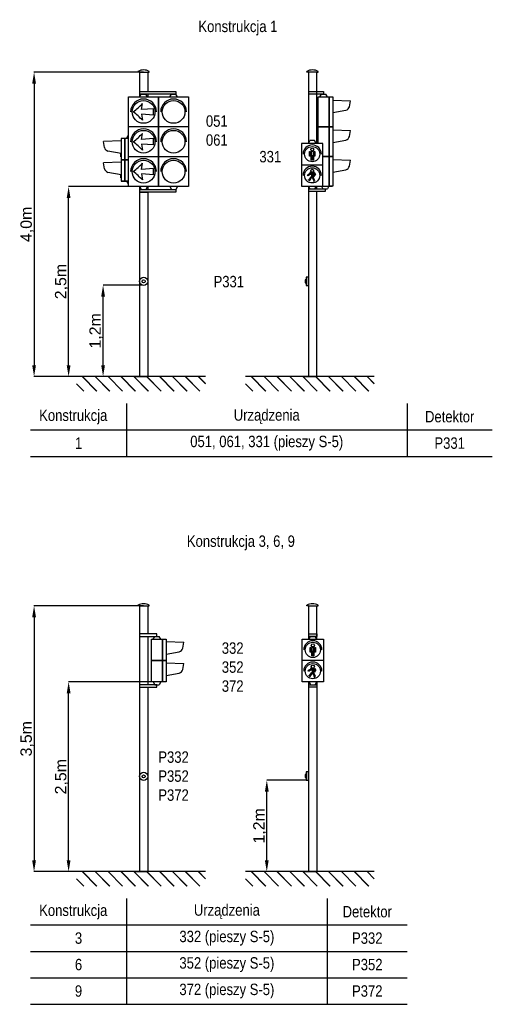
# Model space of a CAD drawing. Header units: millimetres. Extents: x -43299 to 64984, y 17255 to 47065.
# Tile 1 of 5: x -43299 to -37072, y 34100 to 47065. Entities that reach past the tile are written whole.
import ezdxf

# ---------------------------------------------------------------- set-up
doc = ezdxf.new("R2010")
doc.units = ezdxf.units.MM
doc.header["$LTSCALE"] = 1000
for name, color, linetype in [('body', 7, 'Continuous'), ('IR - konstrukcje', 7, 'Continuous'), ('konstrukcje', 7, 'Continuous')]:
    doc.layers.add(name, color=color, linetype=linetype)
doc.styles.get("Standard").update_dxf_attribs({"font": 'arial.ttf'})
doc.dimstyles.new('ISO-25', dxfattribs={"dimtxt": 2.5, "dimasz": 2.5, "dimexe": 1.25, "dimexo": 0.625, "dimtad": 1, "dimtxsty": 'Standard', "dimcen": 2.5, "dimadec": 0, "dimazin": 0, "dimtfac": 1, "dimtmove": 0, "dimatfit": 3, "dimfxl": 1, "dimarcsym": 0})

# ---------------------------------------------------------------- blocks, each defined once
blk = doc.blocks.new('*D280')
at = {"layer": 'Defpoints', "color": 0}
for p in [(-41666, 39347), (-43109, 35847), (-41719, 35847)]:
    blk.add_point(p, dxfattribs=at)
at = {"layer": 'IR - konstrukcje', "color": 0, "lineweight": -2}
for p, q in [((-41667, 39347), (-43111, 39347)), ((-41720, 35847), (-43111, 35847))]:
    blk.add_line(p, q, dxfattribs=at)
at = {"layer": 'IR - konstrukcje', "color": 0, "linetype": 'Continuous', "lineweight": -2}
blk.add_line((-43109, 39197), (-43109, 35997), dxfattribs=at)
at = {"layer": 'IR - konstrukcje', "color": 0}
for points in [[(-43084, 39197), (-43134, 39197), (-43109, 39347)], [(-43134, 35997), (-43084, 35997), (-43109, 35847)]]:
    blk.add_solid(points, dxfattribs=at)
at = {"layer": 'IR - konstrukcje', "color": 0, "insert": (-43200, 37597), "char_height": 150, "attachment_point": 5, "rotation": 90}
blk.add_mtext('3,5m', dxfattribs=at)
blk = doc.blocks.new('*D281')
at = {"layer": 'Defpoints', "color": 0}
for p in [(-42654, 38347), (-41562, 38347), (-41740, 35847)]:
    blk.add_point(p, dxfattribs=at)
at = {"layer": 'IR - konstrukcje', "color": 0, "lineweight": -2}
for p, q in [((-41563, 38347), (-42655, 38347)), ((-41741, 35847), (-42655, 35847))]:
    blk.add_line(p, q, dxfattribs=at)
at = {"layer": 'IR - konstrukcje', "color": 0, "linetype": 'Continuous', "lineweight": -2}
blk.add_line((-42654, 35997), (-42654, 38197), dxfattribs=at)
at = {"layer": 'IR - konstrukcje', "color": 0}
for points in [[(-42629, 38197), (-42679, 38197), (-42654, 38347)], [(-42679, 35997), (-42629, 35997), (-42654, 35847)]]:
    blk.add_solid(points, dxfattribs=at)
at = {"layer": 'IR - konstrukcje', "color": 0, "insert": (-42745, 37097), "char_height": 150, "attachment_point": 5, "rotation": 90}
blk.add_mtext('2,5m', dxfattribs=at)
blk = doc.blocks.new('*D282')
at = {"layer": 'Defpoints', "color": 0}
for p in [(-40043, 37052), (-39529, 37052), (-39128, 35847)]:
    blk.add_point(p, dxfattribs=at)
at = {"layer": 'IR - konstrukcje', "color": 0, "lineweight": -2}
for p, q in [((-39530, 37052), (-40044, 37052)), ((-39129, 35847), (-40044, 35847))]:
    blk.add_line(p, q, dxfattribs=at)
at = {"layer": 'IR - konstrukcje', "color": 0, "linetype": 'Continuous', "lineweight": -2}
blk.add_line((-40043, 35997), (-40043, 36902), dxfattribs=at)
at = {"layer": 'IR - konstrukcje', "color": 0}
for points in [[(-40018, 36902), (-40068, 36902), (-40043, 37052)], [(-40068, 35997), (-40018, 35997), (-40043, 35847)]]:
    blk.add_solid(points, dxfattribs=at)
at = {"layer": 'IR - konstrukcje', "color": 0, "insert": (-40133, 36450), "char_height": 150, "attachment_point": 5, "rotation": 90}
blk.add_mtext('1,2m', dxfattribs=at)
blk = doc.blocks.new('*D295')
at = {"layer": 'Defpoints', "color": 0}
for p in [(-42654, 44868), (-41740, 44868), (-41740, 42366)]:
    blk.add_point(p, dxfattribs=at)
at = {"layer": 'IR - konstrukcje', "color": 0, "lineweight": -2}
for p, q in [((-41741, 44868), (-42655, 44868)), ((-41741, 42366), (-42655, 42366))]:
    blk.add_line(p, q, dxfattribs=at)
at = {"layer": 'IR - konstrukcje', "color": 0, "linetype": 'Continuous', "lineweight": -2}
blk.add_line((-42654, 42516), (-42654, 44718), dxfattribs=at)
at = {"layer": 'IR - konstrukcje', "color": 0}
for points in [[(-42629, 44718), (-42679, 44718), (-42654, 44868)], [(-42679, 42516), (-42629, 42516), (-42654, 42366)]]:
    blk.add_solid(points, dxfattribs=at)
at = {"layer": 'IR - konstrukcje', "color": 0, "insert": (-42745, 43617), "char_height": 150, "attachment_point": 5, "rotation": 90}
blk.add_mtext('2,5m', dxfattribs=at)
blk = doc.blocks.new('*D296')
at = {"layer": 'Defpoints', "color": 0}
for p in [(-41666, 46375), (-43109, 42366), (-41719, 42366)]:
    blk.add_point(p, dxfattribs=at)
at = {"layer": 'konstrukcje', "color": 0, "lineweight": -2}
for p, q in [((-41667, 46375), (-43111, 46375)), ((-41720, 42366), (-43111, 42366))]:
    blk.add_line(p, q, dxfattribs=at)
at = {"layer": 'konstrukcje', "color": 0, "linetype": 'Continuous', "lineweight": -2}
blk.add_line((-43109, 46225), (-43109, 42516), dxfattribs=at)
at = {"layer": 'konstrukcje', "color": 0}
for points in [[(-43084, 46225), (-43134, 46225), (-43109, 46375)], [(-43134, 42516), (-43084, 42516), (-43109, 42366)]]:
    blk.add_solid(points, dxfattribs=at)
at = {"layer": 'konstrukcje', "color": 0, "insert": (-43200, 44370), "char_height": 150, "attachment_point": 5, "rotation": 90}
blk.add_mtext('4,0m', dxfattribs=at)
blk = doc.blocks.new('*D297')
at = {"layer": 'Defpoints', "color": 0}
for p in [(-42200, 43570), (-41686, 43570), (-41286, 42366)]:
    blk.add_point(p, dxfattribs=at)
at = {"layer": 'IR - konstrukcje', "color": 0, "lineweight": -2}
for p, q in [((-41687, 43570), (-42201, 43570)), ((-41286, 42366), (-42201, 42366))]:
    blk.add_line(p, q, dxfattribs=at)
at = {"layer": 'IR - konstrukcje', "color": 0, "linetype": 'Continuous', "lineweight": -2}
blk.add_line((-42200, 42516), (-42200, 43420), dxfattribs=at)
at = {"layer": 'IR - konstrukcje', "color": 0}
for points in [[(-42175, 43420), (-42225, 43420), (-42200, 43570)], [(-42225, 42516), (-42175, 42516), (-42200, 42366)]]:
    blk.add_solid(points, dxfattribs=at)
at = {"layer": 'IR - konstrukcje', "color": 0, "insert": (-42291, 42968), "char_height": 150, "attachment_point": 5, "rotation": 90}
blk.add_mtext('1,2m', dxfattribs=at)

msp = doc.modelspace()

# ---------------------------------------------------------------- hatches: boundary and pattern name
at = {"layer": 'IR - konstrukcje'}
h = msp.add_hatch(dxfattribs=at)
h.set_pattern_fill('JIS_LC_20', color=256, scale=6, style=0)
h.set_pattern_definition([(135, (-20920.17, 41347.9), (84.8528, 84.8528), []), (135, (-20922.57, 41347.9), (84.8528, 84.8528), [])])
h.paths.add_polyline_path([(-42548.124, 42365.501), (-40851.952, 42365.501), (-40851.952, 42175.764), (-42548.124, 42175.764)])
h = msp.add_hatch(dxfattribs=at)
h.set_pattern_fill('JIS_LC_20', color=256, scale=6, style=0)
h.set_pattern_definition([(135, (-18694.74, 41347.9), (84.8528, 84.8528), []), (135, (-18697.14, 41347.9), (84.8528, 84.8528), [])])
h.paths.add_polyline_path([(-40322.695, 42365.501), (-38626.523, 42365.501), (-38626.523, 42175.764), (-40322.695, 42175.764)])
h = msp.add_hatch(dxfattribs=at)
h.set_pattern_fill('JIS_LC_20', color=256, scale=6, style=0)
h.set_pattern_definition([(135, (-20920.17, 34829.82), (84.8528, 84.8528), []), (135, (-20922.57, 34829.82), (84.8528, 84.8528), [])])
h.paths.add_polyline_path([(-42548.124, 35847.427), (-40851.952, 35847.427), (-40851.952, 35657.69), (-42548.124, 35657.69)])
h = msp.add_hatch(dxfattribs=at)
h.set_pattern_fill('JIS_LC_20', color=256, scale=6, style=0)
h.set_pattern_definition([(135, (-18694.74, 34829.82), (84.8528, 84.8528), []), (135, (-18697.14, 34829.82), (84.8528, 84.8528), [])])
h.paths.add_polyline_path([(-40322.695, 35847.427), (-38626.523, 35847.427), (-38626.523, 35657.69), (-40322.695, 35657.69)])

# ---------------------------------------------------------------- linework, layer by layer
at = {"layer": 'body'}
for p, q in [((-41694.678, 45880.972), (-41681.678, 45960.972)), ((-41536.678, 45893.472), (-41694.678, 45880.972)), ((-41536.678, 45808.472), (-41694.678, 45820.972)), ((-41694.678, 45820.972), (-41681.678, 45740.972)), ((-41536.678, 45808.472), (-41536.678, 45893.472)), ((-41694.678, 45487.972), (-41681.678, 45567.972)), ((-41536.678, 45500.472), (-41694.678, 45487.972)), ((-41536.678, 45415.472), (-41694.678, 45427.972)), ((-41694.678, 45427.972), (-41681.678, 45347.972)), ((-41536.678, 45415.472), (-41536.678, 45500.472)), ((-41694.678, 45094.972), (-41681.678, 45174.972)), ((-41536.678, 45107.472), (-41694.678, 45094.972)), ((-41536.678, 45022.472), (-41694.678, 45034.972)), ((-41694.678, 45034.972), (-41681.678, 44954.972)), ((-41536.678, 45022.472), (-41536.678, 45107.472))]:
    msp.add_line(p, q, dxfattribs=at)
for centre, start, end in [((-42546.132, 46783.558), 308.5992582, 316.421636), ((-42546.132, 44918.385), 43.578364, 51.4007418), ((-42546.132, 46390.558), 308.5992582, 316.421636), ((-42546.132, 44525.385), 43.578364, 51.4007418), ((-42546.132, 45997.558), 308.5992582, 316.421636), ((-42546.132, 44132.385), 43.578364, 51.4007418)]:
    msp.add_arc(centre, 1193.285, start, end, dxfattribs=at)
at = {"layer": 'IR - konstrukcje'}
for p, q in [((-41740.038, 46375.283), (-41740.038, 46385.283)), ((-41720.038, 46375.283), (-41740.038, 46375.283)), ((-41720.038, 46375.283), (-41612.038, 46375.283)), ((-41720.038, 46375.283), (-41720.038, 46120.085)), ((-41612.038, 46375.283), (-41612.038, 46120.085)), ((-41612.038, 46375.283), (-41592.038, 46375.283)), ((-41592.038, 46375.283), (-41592.038, 46385.283)), ((-39514.609, 46375.283), (-39514.609, 46385.283)), ((-39494.609, 46375.283), (-39514.609, 46375.283)), ((-39386.609, 46375.283), (-39494.609, 46375.283)), ((-39494.609, 46375.283), (-39494.609, 45814.274)), ((-39386.609, 46375.283), (-39386.609, 46218.034)), ((-39386.609, 46375.283), (-39366.609, 46375.283)), ((-39366.609, 46375.283), (-39366.609, 46385.283)), ((-39386.609, 46218.034), (-39386.609, 45848.584)), ((-41863.178, 46047.472), (-41470.178, 46047.472)), ((-41863.178, 45654.472), (-41863.178, 46047.472)), ((-41720.038, 46117.305), (-41720.038, 46047.472)), ((-41716.767, 46047.472), (-41696.197, 46085.775)), ((-41696.197, 46085.775), (-41637.158, 46085.775)), ((-41616.589, 46047.472), (-41637.158, 46085.775)), ((-41612.038, 46085.775), (-41612.038, 46047.472)), ((-41612.038, 46085.775), (-41612.038, 46047.472)), ((-41470.178, 46047.472), (-41470.178, 45654.472)), ((-41467.711, 46047.472), (-41074.711, 46047.472)), ((-41467.711, 45654.472), (-41467.711, 46047.472)), ((-41321.3, 46047.472), (-41300.73, 46085.775)), ((-41300.73, 46085.775), (-41241.691, 46085.775)), ((-41221.122, 46047.472), (-41241.691, 46085.775)), ((-41074.711, 46047.472), (-41074.711, 45654.472)), ((-39494.609, 46085.775), (-39494.609, 45435.306)), ((-39386.609, 46085.775), (-39386.609, 45435.306)), ((-39366.575, 46047.472), (-39222.33, 46047.472)), ((-39366.575, 45656.75), (-39366.575, 46047.472)), ((-39344.542, 46047.472), (-39323.972, 46085.775)), ((-39323.972, 46085.775), (-39264.933, 46085.775)), ((-39244.364, 46047.472), (-39264.933, 46085.775)), ((-39222.33, 46047.472), (-39222.33, 45656.75)), ((-39222.33, 46047.472), (-39175.213, 46047.472)), ((-39222.33, 45655.883), (-39222.33, 46047.472)), ((-39175.213, 46047.472), (-39175.213, 45655.883)), ((-39175.213, 46006.843), (-38939.811, 45999.082)), ((-38954.131, 45919.643), (-38939.811, 45999.082)), ((-39175.213, 45841.25), (-39000.496, 45872.463)), ((-39169.83, 45842.211), (-39175.213, 45842.211)), ((-39175.213, 45842.211), (-39175.213, 45700.972)), ((-39169.83, 45700.972), (-39169.83, 45842.211)), ((-41470.178, 45654.472), (-41863.178, 45654.472)), ((-41863.178, 45261.472), (-41863.178, 45654.472)), ((-41470.178, 45654.472), (-41470.178, 45261.472)), ((-41074.711, 45654.472), (-41467.711, 45654.472)), ((-41467.711, 45261.472), (-41467.711, 45654.472)), ((-41074.711, 45654.472), (-41074.711, 45261.472)), ((-39222.33, 45656.75), (-39366.575, 45656.75)), ((-39366.575, 45656.75), (-39222.33, 45656.75)), ((-39366.575, 45435.306), (-39366.575, 45656.75)), ((-39175.213, 45655.883), (-39366.575, 45655.883)), ((-39222.33, 45656.75), (-39222.33, 45266.028)), ((-39222.33, 45656.75), (-39175.213, 45656.75)), ((-39222.33, 45265.161), (-39222.33, 45656.75)), ((-39175.213, 45700.972), (-39169.83, 45700.972)), ((-39175.213, 45656.75), (-39175.213, 45265.161)), ((-41891.906, 45500.899), (-41871.337, 45539.203)), ((-41863.178, 45539.203), (-41871.337, 45539.203)), ((-39175.213, 45615.254), (-38939.811, 45607.493)), ((-38954.131, 45528.054), (-38939.811, 45607.493)), ((-41961.057, 45469.656), (-42196.459, 45461.894)), ((-42182.139, 45382.456), (-42196.459, 45461.894)), ((-41913.94, 45500.899), (-41961.057, 45500.899)), ((-41961.057, 45500.899), (-41961.057, 45220.899)), ((-41863.178, 45500.899), (-41913.94, 45500.899)), ((-41913.94, 45500.899), (-41913.94, 45220.899)), ((-41913.94, 45220.899), (-41913.94, 45500.899)), ((-39304.706, 45435.306), (-39584.706, 45435.306)), ((-39584.706, 45435.306), (-39584.706, 45155.306)), ((-39494.795, 45435.306), (-39474.225, 45473.61)), ((-39415.186, 45473.61), (-39474.225, 45473.61)), ((-39394.617, 45435.306), (-39415.186, 45473.61)), ((-39304.706, 45155.306), (-39304.706, 45435.306)), ((-39175.213, 45449.661), (-39000.496, 45480.874)), ((-39169.83, 45450.623), (-39175.213, 45450.623)), ((-39175.213, 45450.623), (-39175.213, 45309.383)), ((-39169.83, 45309.383), (-39169.83, 45450.623)), ((-41961.057, 45304.062), (-42135.774, 45335.275)), ((-41966.44, 45260.899), (-41966.44, 45305.024)), ((-41966.44, 45305.024), (-41961.057, 45305.024)), ((-41961.057, 45260.899), (-41966.44, 45260.899)), ((-41961.057, 45305.024), (-41961.057, 45260.899)), ((-41470.178, 45261.472), (-41863.178, 45261.472)), ((-41863.178, 44868.472), (-41863.178, 45261.472)), ((-41470.178, 45261.472), (-41470.178, 44868.472)), ((-41074.711, 45261.472), (-41467.711, 45261.472)), ((-41467.711, 44868.472), (-41467.711, 45261.472)), ((-41074.711, 45261.472), (-41074.711, 44868.472)), ((-39479.706, 45267.306), (-39479.706, 45328.306)), ((-39479.706, 45328.306), (-39468.706, 45328.306)), ((-39468.706, 45267.306), (-39479.706, 45267.306)), ((-39468.706, 45328.306), (-39468.706, 45267.306)), ((-39429.706, 45328.306), (-39459.706, 45328.306)), ((-39459.706, 45328.306), (-39459.706, 45278.306)), ((-39459.706, 45278.306), (-39429.706, 45278.306)), ((-39459.706, 45217.306), (-39459.706, 45270.306)), ((-39459.706, 45270.306), (-39448.706, 45270.306)), ((-39448.706, 45270.306), (-39448.706, 45217.306)), ((-39440.706, 45217.306), (-39440.706, 45270.306)), ((-39440.706, 45270.306), (-39429.706, 45270.306)), ((-39429.706, 45278.306), (-39429.706, 45328.306)), ((-39429.706, 45270.306), (-39429.706, 45217.306)), ((-39420.706, 45267.306), (-39420.706, 45328.306)), ((-39420.706, 45328.306), (-39409.706, 45328.306)), ((-39409.706, 45267.306), (-39420.706, 45267.306)), ((-39409.706, 45328.306), (-39409.706, 45267.306)), ((-39222.33, 45266.028), (-39296.512, 45266.028)), ((-39296.512, 45266.028), (-39222.33, 45266.028)), ((-39296.512, 45266.028), (-39175.213, 45266.028)), ((-39175.213, 45265.161), (-39296.512, 45265.161)), ((-39222.33, 45266.028), (-39222.33, 44875.306)), ((-39222.33, 44874.439), (-39222.33, 45266.028)), ((-39175.213, 45309.383), (-39169.83, 45309.383)), ((-39175.213, 45266.028), (-39175.213, 44874.439)), ((-41961.057, 45189.656), (-42196.459, 45181.894)), ((-42182.139, 45102.456), (-42196.459, 45181.894)), ((-41961.057, 45220.899), (-41863.178, 45220.899)), ((-41863.178, 45220.899), (-41961.057, 45220.899)), ((-41863.178, 45220.899), (-41961.057, 45220.899)), ((-41961.057, 45220.899), (-41961.057, 44940.899)), ((-41913.94, 45220.899), (-41913.94, 44940.899)), ((-41913.94, 44940.899), (-41913.94, 45220.899)), ((-39584.706, 45155.306), (-39304.706, 45155.306)), ((-39584.706, 45155.306), (-39584.706, 44875.306)), ((-39448.706, 45217.306), (-39459.706, 45217.306)), ((-39429.706, 45217.306), (-39440.706, 45217.306)), ((-39304.706, 44875.306), (-39304.706, 45155.306)), ((-39175.213, 45224.533), (-38939.811, 45216.771)), ((-38954.131, 45137.333), (-38939.811, 45216.771)), ((-41961.057, 45024.062), (-42135.774, 45055.275)), ((-41966.44, 44980.899), (-41966.44, 45025.024)), ((-41966.44, 45025.024), (-41961.057, 45025.024)), ((-41961.057, 45025.024), (-41961.057, 44980.899)), ((-39480.964, 45037.505), (-39506.303, 45022.876)), ((-39499.803, 45011.617), (-39506.303, 45022.876)), ((-39471.447, 45027.988), (-39499.803, 45011.617)), ((-39486.903, 44957.503), (-39458.798, 44997.641)), ((-39469.835, 45056.781), (-39480.964, 45037.505)), ((-39480.515, 44945.705), (-39448.968, 44990.758)), ((-39458.577, 45050.281), (-39471.447, 45027.988)), ((-39458.577, 45050.281), (-39469.835, 45056.781)), ((-39448.968, 44990.758), (-39458.798, 44997.641)), ((-39454.706, 45050.306), (-39434.706, 45050.306)), ((-39454.706, 45050.306), (-39454.706, 44999.306)), ((-39454.706, 44999.306), (-39434.706, 44999.306)), ((-39432.506, 44995.341), (-39443.382, 44990.269)), ((-39422.673, 44945.86), (-39443.382, 44990.269)), ((-39434.706, 45050.306), (-39434.706, 44999.306)), ((-39409.262, 44945.494), (-39432.506, 44995.341)), ((-39430.835, 45050.281), (-39419.577, 45056.781)), ((-39430.835, 45050.281), (-39418.211, 45028.416)), ((-39430.835, 45006.551), (-39418.211, 45028.416)), ((-39419.577, 45000.051), (-39430.835, 45006.551)), ((-39419.577, 45056.781), (-39403.2, 45028.416)), ((-39419.577, 45000.051), (-39403.2, 45028.416)), ((-39175.213, 45058.939), (-39000.496, 45090.152)), ((-39169.83, 45059.901), (-39175.213, 45059.901)), ((-39175.213, 45059.901), (-39175.213, 44918.661)), ((-39169.83, 44918.661), (-39169.83, 45059.901)), ((-41961.057, 44980.899), (-41966.44, 44980.899)), ((-41961.057, 44940.899), (-41913.94, 44940.899)), ((-41913.94, 44940.899), (-41961.057, 44940.899)), ((-41913.94, 44940.899), (-41863.178, 44940.899)), ((-41863.178, 44940.899), (-41913.94, 44940.899)), ((-41891.906, 44940.899), (-41871.337, 44902.595)), ((-41863.178, 44902.595), (-41871.337, 44902.595)), ((-41470.178, 44868.472), (-41863.178, 44868.472)), ((-41720.038, 44868.472), (-41720.038, 42365.501)), ((-41716.767, 44868.472), (-41696.197, 44830.168)), ((-41616.589, 44868.472), (-41637.158, 44830.168)), ((-41612.038, 44868.472), (-41612.038, 44830.024)), ((-41074.711, 44868.472), (-41467.711, 44868.472)), ((-41321.3, 44868.472), (-41300.73, 44830.168)), ((-41221.122, 44868.472), (-41241.691, 44830.168)), ((-39584.706, 44875.306), (-39304.706, 44875.306)), ((-39495.26, 44956.029), (-39491.818, 44960.944)), ((-39495.26, 44956.029), (-39480.515, 44945.705)), ((-39494.795, 44875.306), (-39474.225, 44837.002)), ((-39494.609, 44875.306), (-39494.609, 44802.879)), ((-39491.818, 44960.944), (-39486.903, 44957.503)), ((-39428.111, 44943.325), (-39422.673, 44945.86)), ((-39425.576, 44937.887), (-39428.111, 44943.325)), ((-39425.576, 44937.887), (-39409.262, 44945.494)), ((-39394.617, 44875.306), (-39415.186, 44837.002)), ((-39386.609, 44875.306), (-39386.609, 44837.002)), ((-39324.508, 44874.439), (-39180.263, 44874.439)), ((-39324.508, 44874.439), (-39303.938, 44836.135)), ((-39224.33, 44874.439), (-39244.9, 44836.135)), ((-39175.213, 44874.439), (-39222.33, 44874.439)), ((-39175.213, 44918.661), (-39169.83, 44918.661)), ((-41720.038, 44795.858), (-41612.038, 44795.672)), ((-41696.197, 44830.168), (-41637.158, 44830.168)), ((-41612.038, 44795.858), (-41612.038, 42365.501)), ((-41300.73, 44830.168), (-41241.691, 44830.168)), ((-39494.609, 44802.693), (-39494.609, 42365.501)), ((-39443.084, 44837.002), (-39384.045, 44837.002)), ((-39386.609, 44802.693), (-39386.609, 42365.501)), ((-39303.938, 44836.135), (-39244.9, 44836.135)), ((-41788.038, 42365.501), (-41612.038, 42365.501)), ((-41612.038, 42365.501), (-41788.038, 42365.501)), ((-39562.609, 42365.501), (-39386.609, 42365.501)), ((-39386.609, 42365.501), (-39562.609, 42365.501)), ((-41892.169, 42011.634), (-41892.169, 41315.07)), ((-38195.413, 42011.634), (-38195.413, 41315.07)), ((-43154.478, 41663.352), (-37071.97, 41663.352)), ((-43154.478, 41315.07), (-37071.97, 41315.07)), ((-41740.038, 39347.427), (-41740.038, 39357.427)), ((-41720.038, 39347.427), (-41740.038, 39347.427)), ((-41720.038, 39347.427), (-41612.038, 39347.427)), ((-41720.038, 39347.427), (-41720.038, 38718.345)), ((-41612.038, 39347.427), (-41612.038, 38979.601)), ((-41612.038, 39347.427), (-41592.038, 39347.427)), ((-41592.038, 39347.427), (-41592.038, 39357.427)), ((-39514.609, 39347.427), (-39514.609, 39357.427)), ((-39494.609, 39347.427), (-39514.609, 39347.427)), ((-39494.609, 39347.427), (-39494.609, 38906.988)), ((-39494.609, 39347.427), (-39386.609, 39347.427)), ((-39386.609, 39347.427), (-39386.345, 38906.988)), ((-39386.609, 39347.427), (-39366.609, 39347.427)), ((-39366.609, 39347.427), (-39366.609, 39357.427)), ((-41720.038, 38945.291), (-41720.038, 38308.684)), ((-41612.038, 38945.291), (-41612.038, 38308.684)), ((-41612.038, 38945.291), (-41612.038, 38718.345)), ((-41562.381, 38906.988), (-41418.136, 38906.988)), ((-41562.381, 38626.988), (-41562.381, 38906.988)), ((-41540.347, 38906.988), (-41519.778, 38945.291)), ((-41519.778, 38945.291), (-41460.739, 38945.291)), ((-41440.169, 38906.988), (-41460.739, 38945.291)), ((-41418.136, 38906.988), (-41418.136, 38626.988)), ((-41418.136, 38906.988), (-41371.019, 38906.988)), ((-41418.136, 38626.988), (-41418.136, 38906.988)), ((-41371.019, 38906.988), (-41371.019, 38626.988)), ((-39576.512, 38906.988), (-39296.512, 38906.988)), ((-39576.512, 38626.988), (-39576.512, 38906.988)), ((-39486.601, 38906.988), (-39466.032, 38945.291)), ((-39466.032, 38945.291), (-39406.993, 38945.291)), ((-39386.423, 38906.988), (-39406.993, 38945.291)), ((-39296.512, 38906.988), (-39296.512, 38626.988)), ((-41371.019, 38875.745), (-41135.617, 38867.983)), ((-41149.937, 38788.545), (-41135.617, 38867.983)), ((-39471.512, 38738.988), (-39471.512, 38799.988)), ((-39471.512, 38799.988), (-39460.512, 38799.988)), ((-39460.512, 38799.988), (-39460.512, 38738.988)), ((-39421.512, 38799.988), (-39451.512, 38799.988)), ((-39451.512, 38799.988), (-39451.512, 38749.988)), ((-39421.512, 38749.988), (-39421.512, 38799.988)), ((-39412.512, 38738.988), (-39412.512, 38799.988)), ((-39412.512, 38799.988), (-39401.512, 38799.988)), ((-39401.512, 38799.988), (-39401.512, 38738.988)), ((-41371.019, 38710.151), (-41196.302, 38741.364)), ((-41365.635, 38711.113), (-41371.019, 38711.113)), ((-41371.019, 38711.113), (-41371.019, 38666.988)), ((-41371.019, 38666.988), (-41365.635, 38666.988)), ((-41365.635, 38666.988), (-41365.635, 38711.113)), ((-39460.512, 38738.988), (-39471.512, 38738.988)), ((-39451.512, 38749.988), (-39421.512, 38749.988)), ((-39451.512, 38688.988), (-39451.512, 38741.988)), ((-39451.512, 38741.988), (-39440.512, 38741.988)), ((-39440.512, 38688.988), (-39451.512, 38688.988)), ((-39440.512, 38741.988), (-39440.512, 38688.988)), ((-39432.512, 38688.988), (-39432.512, 38741.988)), ((-39432.512, 38741.988), (-39421.512, 38741.988)), ((-39421.512, 38688.988), (-39432.512, 38688.988)), ((-39421.512, 38741.988), (-39421.512, 38688.988)), ((-39401.512, 38738.988), (-39412.512, 38738.988)), ((-41418.136, 38626.988), (-41562.381, 38626.988)), ((-41562.381, 38626.988), (-41418.136, 38626.988)), ((-41562.381, 38346.988), (-41562.381, 38626.988)), ((-41371.019, 38626.988), (-41418.136, 38626.988)), ((-41418.136, 38626.988), (-41418.136, 38346.988)), ((-41418.136, 38626.988), (-41371.019, 38626.988)), ((-41418.136, 38346.988), (-41418.136, 38626.988)), ((-41371.019, 38626.988), (-41371.019, 38346.988)), ((-41371.019, 38595.745), (-41135.617, 38587.983)), ((-41149.937, 38508.545), (-41135.617, 38587.983)), ((-39296.512, 38626.988), (-39576.512, 38626.988)), ((-39576.512, 38346.988), (-39576.512, 38626.988)), ((-39472.77, 38509.186), (-39498.109, 38494.557)), ((-39461.641, 38528.463), (-39472.77, 38509.186)), ((-39450.383, 38521.963), (-39463.254, 38499.67)), ((-39450.383, 38521.963), (-39461.641, 38528.463)), ((-39446.512, 38521.988), (-39426.512, 38521.988)), ((-39446.512, 38521.988), (-39446.512, 38470.988)), ((-39426.512, 38521.988), (-39426.512, 38470.988)), ((-39422.641, 38521.963), (-39411.383, 38528.463)), ((-39422.641, 38521.963), (-39410.018, 38500.098)), ((-39411.383, 38528.463), (-39395.007, 38500.098)), ((-39296.512, 38626.988), (-39296.512, 38346.988)), ((-41371.019, 38430.151), (-41196.302, 38461.364)), ((-41365.635, 38431.113), (-41371.019, 38431.113)), ((-41371.019, 38431.113), (-41371.019, 38386.988)), ((-41371.019, 38386.988), (-41365.635, 38386.988)), ((-41365.635, 38386.988), (-41365.635, 38431.113)), ((-39491.609, 38483.299), (-39498.109, 38494.557)), ((-39463.254, 38499.67), (-39491.609, 38483.299)), ((-39487.066, 38427.711), (-39483.624, 38432.626)), ((-39487.066, 38427.711), (-39472.321, 38417.386)), ((-39483.624, 38432.626), (-39478.709, 38429.184)), ((-39478.709, 38429.184), (-39450.604, 38469.323)), ((-39472.321, 38417.386), (-39440.774, 38462.44)), ((-39440.774, 38462.44), (-39450.604, 38469.323)), ((-39446.512, 38470.988), (-39426.512, 38470.988)), ((-39424.312, 38467.022), (-39435.188, 38461.951)), ((-39414.48, 38417.542), (-39435.188, 38461.951)), ((-39401.068, 38417.175), (-39424.312, 38467.022)), ((-39422.641, 38478.233), (-39410.018, 38500.098)), ((-39411.383, 38471.733), (-39422.641, 38478.233)), ((-39419.918, 38415.006), (-39414.48, 38417.542)), ((-39417.382, 38409.568), (-39419.918, 38415.006)), ((-39417.382, 38409.568), (-39401.068, 38417.175)), ((-39411.383, 38471.733), (-39395.007, 38500.098)), ((-41720.038, 38274.381), (-41720.038, 37612.636)), ((-41612.038, 38274.378), (-41612.038, 37612.636)), ((-41418.136, 38346.988), (-41562.381, 38346.988)), ((-41540.347, 38346.988), (-41519.778, 38308.684)), ((-41519.778, 38308.684), (-41460.739, 38308.684)), ((-41440.169, 38346.988), (-41460.739, 38308.684)), ((-41371.019, 38346.988), (-41418.136, 38346.988)), ((-39296.512, 38346.988), (-39576.512, 38346.988)), ((-39494.609, 38346.988), (-39494.609, 35847.427)), ((-39486.601, 38346.988), (-39466.032, 38308.684)), ((-39443.084, 38308.684), (-39384.045, 38308.684)), ((-39386.423, 38346.988), (-39406.993, 38308.684)), ((-39386.01, 38346.988), (-39384.514, 35847.241)), ((-41720.038, 37612.636), (-41720.038, 35847.427)), ((-41612.038, 37612.636), (-41612.038, 35847.427)), ((-41788.038, 35847.427), (-41612.038, 35847.427)), ((-41612.038, 35847.427), (-41788.038, 35847.427)), ((-41720.038, 35847.427), (-41612.038, 35847.427)), ((-39562.609, 35847.427), (-39386.609, 35847.427)), ((-39386.609, 35847.427), (-39562.609, 35847.427)), ((-41892.169, 35493.561), (-41892.169, 34100.433)), ((-39245.591, 35493.561), (-39245.591, 34100.433)), ((-43154.478, 35145.279), (-38193.075, 35145.279)), ((-43154.478, 34796.997), (-38193.075, 34796.997)), ((-43154.478, 34448.715), (-38193.075, 34448.715)), ((-43154.478, 34100.433), (-38193.075, 34100.433))]:
    msp.add_line(p, q, dxfattribs=at)
at = {"layer": 'IR - konstrukcje', "lineweight": 30}
for p, q in [((-40851.952, 42365.501), (-42548.124, 42365.501)), ((-38626.523, 42365.501), (-40322.695, 42365.501)), ((-40851.952, 35847.427), (-42548.124, 35847.427)), ((-38626.523, 35847.427), (-40322.695, 35847.427))]:
    msp.add_line(p, q, dxfattribs=at)
at = {"layer": 'IR - konstrukcje'}
for points in [[(-41720.038, 46120.085), (-41241.691, 46120.085), (-41241.691, 46085.775)], [(-41241.691, 46085.775), (-41720.038, 46085.775)], [(-39494.609, 46120.085), (-39294.453, 46120.085), (-39294.453, 46085.775), (-39494.609, 46085.775)], [(-41720.038, 44829.982), (-41241.691, 44830.168), (-41241.691, 44795.858)], [(-41241.691, 44795.858), (-41720.038, 44795.858)], [(-39494.609, 44837.002), (-39274.419, 44837.002), (-39274.419, 44802.693), (-39494.609, 44802.693)], [(-39491.56, 38979.601), (-39383.56, 38979.601), (-39383.56, 38945.291), (-39491.56, 38945.291)], [(-39494.609, 38308.684), (-39384.514, 38308.684), (-39384.514, 38274.374), (-39494.609, 38274.374)]]:
    msp.add_lwpolyline(points, dxfattribs=at)
for points in [[(-39524.672, 43639.216), (-39536.914, 43639.216), (-39536.914, 43599.786), (-39524.672, 43599.786)], [(-39494.609, 43673.501), (-39524.672, 43673.501), (-39524.672, 43565.501), (-39494.609, 43565.501)], [(-41720.038, 38945.291), (-41490.258, 38945.291), (-41490.258, 38979.601), (-41720.038, 38979.601)], [(-41720.038, 38274.381), (-41490.258, 38274.374), (-41490.258, 38308.684), (-41720.038, 38308.684)], [(-39524.672, 37125.295), (-39536.914, 37125.295), (-39536.914, 37085.865), (-39524.672, 37085.865)], [(-39494.609, 37159.58), (-39524.672, 37159.58), (-39524.672, 37051.58), (-39494.609, 37051.58)]]:
    msp.add_lwpolyline(points, close=True, dxfattribs=at)
for centre, radius in [((-41666.678, 45850.972), 150), ((-41271.211, 45850.972), 150), ((-41666.678, 45457.972), 150), ((-41271.211, 45457.972), 150), ((-39444.706, 45295.306), 100), ((-39444.706, 45355.306), 20), ((-41666.678, 45064.972), 150), ((-41271.211, 45064.972), 150), ((-39444.706, 45015.306), 100), ((-39444.706, 45075.306), 20), ((-41665.553, 43619.501), 54), ((-41665.553, 43619.501), 19.715), ((-39436.512, 38766.988), 100), ((-39436.512, 38826.988), 20), ((-39436.512, 38486.988), 100), ((-39436.512, 38546.988), 20), ((-41665.861, 37101.427), 54), ((-41665.861, 37101.427), 19.715)]:
    msp.add_circle(centre, radius, dxfattribs=at)
for centre, radius, start, end in [((-41666.038, 46244.235), 159.281, 62.3165246, 117.6834754), ((-39440.609, 46244.235), 159.281, 62.3165246, 117.6834754), ((-41666.678, 45850.972), 170, 0, 180), ((-41271.211, 45850.972), 170, 0, 180), ((-39022.845, 45940.798), 71.897, 288.1105444, 342.8882754), ((-41666.678, 45457.972), 170, 0, 180), ((-41271.211, 45457.972), 170, 0, 180), ((-39022.845, 45549.209), 71.897, 288.1105444, 342.8882754), ((-42113.425, 45403.611), 71.897, 197.1117246, 251.8894556), ((-39444.706, 45295.306), 120.521, 0, 180), ((-41666.678, 45064.972), 170, 0, 180), ((-41271.211, 45064.972), 170, 0, 180), ((-39444.706, 45015.306), 120.521, 0, 180), ((-39022.845, 45158.487), 71.897, 288.1105444, 342.8882754), ((-42113.425, 45123.611), 71.897, 197.1117246, 251.8894556), ((-41666.038, 39216.379), 159.281, 62.3165246, 117.6834754), ((-39440.609, 39216.379), 159.281, 62.3165246, 117.6834754), ((-41218.651, 38809.699), 71.897, 288.1105445, 342.8882754), ((-39436.512, 38766.988), 120.521, 0, 180), ((-41218.651, 38529.699), 71.897, 288.1105445, 342.8882754), ((-39436.512, 38486.988), 120.521, 0, 180)]:
    msp.add_arc(centre, radius, start, end, dxfattribs=at)
at = {"layer": 'konstrukcje'}
for p, q in [((-41470.178, 45148.472), (-41470.178, 44868.472)), ((-41074.711, 45148.472), (-41074.711, 44868.472))]:
    msp.add_line(p, q, dxfattribs=at)

# ---------------------------------------------------------------- texts
at = {"layer": 'IR - konstrukcje', "char_height": 150}
for s, insert, width, attachment_point in [('\\pxqc;{\\fArial Narrow|b0|i0|c238|p34;Konstrukcja 1}', (-41436.859, 47052.53), 2027.03462, 1), ('\\pxqc;{\\fArial Narrow|b0|i0|c238|p34;051\\P061}', (-41010.456, 45805.969), 617.60785, 1), ('\\pxqc;{\\fArial Narrow|b0|i0|c238|p34;331}', (-40389.845, 45336.921), 785.28395, 1), ('\\pxi0.036253,ql;{\\fArial Narrow|b0|i0|c238|p34;P331}', (-40749.717, 43691.646), 986.71708, 1), ('\\pxql;{\\fArial Narrow|b0|i0|c238|p34;Konstrukcja}', (-43041.832, 41931.94), 1234.65661, 1), ('\\pxqc;{\\fArial Narrow|b0|i0|c238|p34;Urządzenia}', (-40043.791, 41837.493), 3696.75554, 5), ('\\pxqc;{\\fArial Narrow|b0|i0|c238|p34;Detektor}', (-37633.692, 41837.493), 1123.44282, 5), ('{\\fArial Narrow|b0|i0|c238|p34;1}', (-42523.324, 41489.211), 1262.30984, 5), ('\\pxqc;{\\fArial Narrow|b0|i0|c238|p34;051, 061, 331 (pieszy S-5)}', (-40043.791, 41489.211), 3696.75554, 5), ('{\\fArial Narrow|b0|i0|c238|p34;P331}', (-37633.692, 41489.211), 1123.44282, 5), ('\\pxqc;{\\fArial Narrow|b0|i0|c238|p34;Konstrukcja 3, 6, 9}', (-41887.751, 40274.178), 3006.66154, 1), ('\\pxi0.036253;{\\fArial Narrow|b0|i0|c238|p34;332\\P352\\P372}', (-40641.115, 38866.122), 761.76562, 1), ('\\pxqc;{\\fArial Narrow|b0|i0|c238|p34;P332\\PP352\\PP372}', (-41790.007, 37430.682), 1037.36687, 1), ('\\pxql;{\\fArial Narrow|b0|i0|c238|p34;Konstrukcja}', (-43041.832, 35413.867), 1234.65661, 1), ('\\pxqc;{\\fArial Narrow|b0|i0|c238|p34;Urządzenia}', (-40568.88, 35319.42), 2646.57767, 5), ('\\pxqc;{\\fArial Narrow|b0|i0|c238|p34;Detektor}', (-38719.333, 35319.42), 1052.51589, 5), ('{\\fArial Narrow|b0|i0|c238|p34;3}', (-42523.324, 34971.138), 1262.30984, 5), ('\\pxqc;{\\fArial Narrow|b0|i0|c238|p34;332 (pieszy S-5)}', (-40568.88, 34971.138), 2646.57767, 5), ('{\\fArial Narrow|b0|i0|c238|p34;P332}', (-38719.333, 34971.138), 1052.51589, 5), ('{\\fArial Narrow|b0|i0|c238|p34;6}', (-42523.324, 34622.856), 1262.30984, 5), ('\\pxqc;{\\fArial Narrow|b0|i0|c238|p34;352 (pieszy S-5)}', (-40568.88, 34622.856), 2646.57767, 5), ('{\\fArial Narrow|b0|i0|c238|p34;P352}', (-38719.333, 34622.856), 1052.51589, 5), ('\\pxqc;{\\fArial Narrow|b0|i0|c238|p34;372 (pieszy S-5)}', (-40568.88, 34274.574), 2646.57767, 5), ('{\\fArial Narrow|b0|i0|c238|p34;9}', (-42523.324, 34274.574), 1262.30984, 5), ('{\\fArial Narrow|b0|i0|c238|p34;P372}', (-38719.333, 34274.574), 1052.51589, 5)]:
    msp.add_mtext(s, dxfattribs=dict(at, insert=insert, width=width, attachment_point=attachment_point))

# ---------------------------------------------------------------- dimensions: what is measured, and where the dimension line sits
at = {"layer": 'IR - konstrukcje'}
for base, p1, p2, text, picture, middle in [((-42654.153, 44868.472), (-41740.038, 42365.501), (-41740.038, 44868.472), '2,5m', '*D295', (-42744.921, 43616.986)), ((-42199.768, 43569.654), (-41285.653, 42365.501), (-41686.32, 43569.654), '1,2m', '*D297', (-42290.536, 42967.577)), ((-43109.491, 35847.427), (-41666.038, 39347.427), (-41719.413, 35847.427), '3,5m', '*D280', (-43200.259, 37597.427)), ((-42654.153, 38346.988), (-41740.038, 35847.427), (-41562.381, 38346.988), '2,5m', '*D281', (-42744.921, 37097.207)), ((-40042.515, 37051.58), (-39128.4, 35847.427), (-39529.067, 37051.58), '1,2m', '*D282', (-40133.283, 36449.504))]:
    dim = msp.add_linear_dim(base=base, p1=p1, p2=p2, angle=90, text=text, dimstyle='ISO-25', override={"dimtxt": 150, "dimasz": 150, "dimtxsty": 'Standard'}, dxfattribs=at)
    dim.commit()
    dim.dimension.update_dxf_attribs({"geometry": picture, "text_midpoint": middle})
at = {"layer": 'konstrukcje'}
dim = msp.add_linear_dim(base=(-43109.491, 42365.501), p1=(-41666.038, 46375.283), p2=(-41719.413, 42365.501), angle=90, text='4,0m', dimstyle='ISO-25', override={"dimtxt": 150, "dimasz": 150, "dimtxsty": 'Standard'}, dxfattribs=at)
dim.commit()
dim.dimension.update_dxf_attribs({"geometry": '*D296', "text_midpoint": (-43200.259, 44370.392)})

doc.saveas('drawing.dxf')
